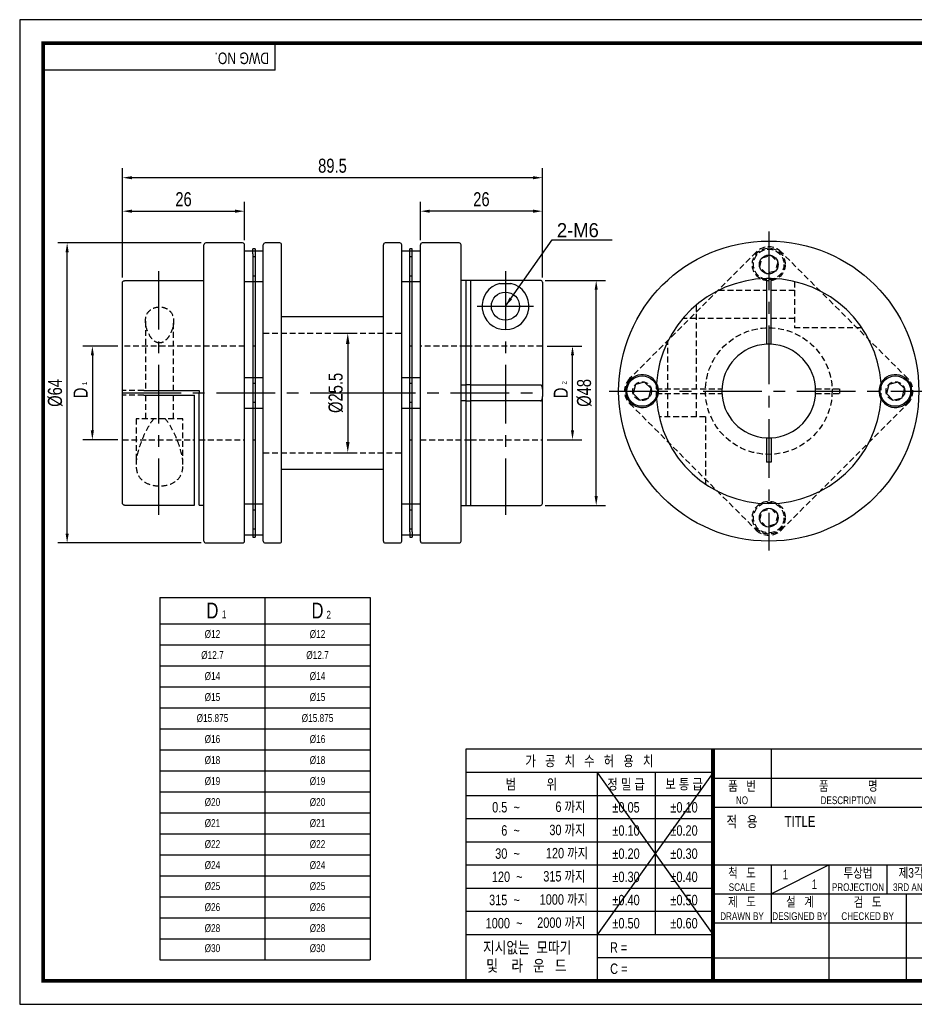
# Model space of a CAD drawing. Header units: millimetres. Extents: x 0 to 297, y 0 to 210.
# Tile 1 of 2: x 0 to 191, y 0 to 210. Entities that reach past the tile are written whole.
import ezdxf
from ezdxf.enums import TextEntityAlignment as Align

# ---------------------------------------------------------------- set-up
doc = ezdxf.new("R2010")
doc.units = ezdxf.units.MM
doc.header["$LTSCALE"] = 10
for name, pattern in [('CENTER', [2, 1.25, -0.25, 0.25, -0.25]), ('CENTER2', [1.125, 0.75, -0.125, 0.125, -0.125]), ('DASHED', [0.75, 0.5, -0.25]), ('HIDDEN', [0.375, 0.25, -0.125]), ('HIDDEN2', [0.1875, 0.125, -0.0625]), ('PHANTOM2', [1.25, 0.625, -0.125, 0.125, -0.125, 0.125, -0.125])]:
    doc.linetypes.add(name, pattern=pattern)
doc.layers.get('0').update_dxf_attribs({"linetype": 'CONTINUOUS'})
doc.layers.get('Defpoints').update_dxf_attribs({"linetype": 'CONTINUOUS'})
for name, color, linetype in [('BM', 2, 'CONTINUOUS'), ('C', 1, 'CENTER2'), ('CT', 1, 'CENTER'), ('D', 7, 'CONTINUOUS'), ('DIM', 7, 'CONTINUOUS'), ('H', 3, 'HIDDEN'), ('HD', 4, 'DASHED'), ('P', 4, 'PHANTOM2')]:
    doc.layers.add(name, color=color, linetype=linetype)
doc.styles.get("Standard").update_dxf_attribs({"font": 'Gulim.ttf', "width": 0.8, "height": 3})
doc.dimstyles.new('LIM', dxfattribs={"dimtxt": 2, "dimasz": 2, "dimexe": 2, "dimexo": 1, "dimgap": 1, "dimtad": 1, "dimdec": 3, "dimzin": 9, "dimdsep": 46, "dimtxsty": 'Standard', "dimcen": 3, "dimclrd": 1, "dimclre": 1, "dimadec": 0, "dimazin": 0, "dimtfac": 1, "dimtdec": 3, "dimtmove": 0, "dimatfit": 3, "dimfxl": 0, "dimtolj": 1, "dimtzin": 0, "dimarcsym": 0})
doc.dimstyles.get("Standard").update_dxf_attribs({"dimtxt": 0.18, "dimasz": 0.18, "dimexe": 0.18, "dimexo": 0.0625, "dimgap": 0.09, "dimtad": 0, "dimtih": 1, "dimtoh": 1, "dimdec": 4, "dimzin": 0, "dimdsep": 46, "dimtxsty": 'Standard', "dimcen": 0.09, "dimadec": 0, "dimazin": 0, "dimtfac": 1, "dimtdec": 4, "dimtofl": 0, "dimtmove": 0, "dimatfit": 3, "dimfxl": 0, "dimtolj": 1, "dimtzin": 0, "dimarcsym": 0})

# ---------------------------------------------------------------- blocks, each defined once
blk = doc.blocks.new('*D7')
at = {"layer": 'Defpoints', "color": 0}
for p in [(47.93, 169.16), (47.93, 162), (21.93, 153.99)]:
    blk.add_point(p, dxfattribs=at)
at = {"layer": 'DIM', "color": 1, "lineweight": -2}
for p, q in [((21.93, 154.99), (21.93, 171.16)), ((47.93, 163), (47.93, 171.16)), ((23.93, 169.16), (45.93, 169.16))]:
    blk.add_line(p, q, dxfattribs=at)
at = {"layer": 'DIM', "color": 1}
for points in [[(23.93, 169.49), (23.93, 168.82), (21.93, 169.16)], [(45.93, 169.49), (45.93, 168.82), (47.93, 169.16)]]:
    blk.add_solid(points, dxfattribs=at)
at = {"layer": 'DIM', "color": 0, "insert": (34.93, 171.69), "char_height": 3, "attachment_point": 5}
blk.add_mtext('\\A1;26', dxfattribs=at)
blk = doc.blocks.new('*D8')
at = {"layer": 'Defpoints', "color": 0}
for p in [(21.93, 176.3), (21.93, 153.99), (111.43, 154)]:
    blk.add_point(p, dxfattribs=at)
at = {"layer": 'DIM', "color": 1, "lineweight": -2}
for p, q in [((21.93, 154.99), (21.93, 178.3)), ((111.43, 155), (111.43, 178.3)), ((109.43, 176.3), (23.93, 176.3))]:
    blk.add_line(p, q, dxfattribs=at)
at = {"layer": 'DIM', "color": 1}
for points in [[(23.93, 176.63), (23.93, 175.96), (21.93, 176.3)], [(109.43, 176.63), (109.43, 175.96), (111.43, 176.3)]]:
    blk.add_solid(points, dxfattribs=at)
at = {"layer": 'DIM', "color": 0, "insert": (66.68, 178.84), "char_height": 3, "attachment_point": 5}
blk.add_mtext('\\A1;89.5', dxfattribs=at)
blk = doc.blocks.new('*D9')
at = {"layer": 'Defpoints', "color": 0}
for p in [(10.11, 162.4), (39.66, 162.4), (39.66, 98.4)]:
    blk.add_point(p, dxfattribs=at)
at = {"layer": 'DIM', "color": 1, "lineweight": -2}
for p, q in [((38.66, 162.4), (8.11, 162.4)), ((10.11, 100.4), (10.11, 160.4)), ((38.66, 98.4), (8.11, 98.4))]:
    blk.add_line(p, q, dxfattribs=at)
at = {"layer": 'DIM', "color": 1}
for points in [[(9.78, 160.4), (10.45, 160.4), (10.11, 162.4)], [(9.78, 100.4), (10.45, 100.4), (10.11, 98.4)]]:
    blk.add_solid(points, dxfattribs=at)
at = {"layer": 'DIM', "color": 0, "insert": (7.57, 130.4), "char_height": 3, "attachment_point": 5, "rotation": 90}
blk.add_mtext('\\A1;%%c64', dxfattribs=at)
blk = doc.blocks.new('*D10')
at = {"layer": 'Defpoints', "color": 0}
for p in [(21.93, 140.4), (15.49, 120.4), (21.93, 120.4)]:
    blk.add_point(p, dxfattribs=at)
at = {"layer": 'DIM', "color": 1, "lineweight": -2}
for p, q in [((20.93, 140.4), (13.49, 140.4)), ((15.49, 138.4), (15.49, 122.4)), ((20.93, 120.4), (13.49, 120.4))]:
    blk.add_line(p, q, dxfattribs=at)
at = {"layer": 'DIM', "color": 1}
for points in [[(15.16, 138.4), (15.83, 138.4), (15.49, 140.4)], [(15.16, 122.4), (15.83, 122.4), (15.49, 120.4)]]:
    blk.add_solid(points, dxfattribs=at)
at = {"layer": 'DIM', "color": 0, "insert": (12.99, 130.4), "char_height": 3, "attachment_point": 5, "rotation": 90}
blk.add_mtext('\\A1;D', dxfattribs=at)
blk = doc.blocks.new('*D11')
at = {"layer": 'Defpoints', "color": 0}
for p in [(85.43, 169.16), (85.43, 162), (111.43, 154)]:
    blk.add_point(p, dxfattribs=at)
at = {"layer": 'DIM', "color": 1, "lineweight": -2}
for p, q in [((85.43, 163), (85.43, 171.16)), ((111.43, 155), (111.43, 171.16)), ((109.43, 169.16), (87.43, 169.16))]:
    blk.add_line(p, q, dxfattribs=at)
at = {"layer": 'DIM', "color": 1}
for points in [[(87.43, 169.49), (87.43, 168.82), (85.43, 169.16)], [(109.43, 169.49), (109.43, 168.82), (111.43, 169.16)]]:
    blk.add_solid(points, dxfattribs=at)
at = {"layer": 'DIM', "color": 0, "insert": (98.43, 171.69), "char_height": 3, "attachment_point": 5}
blk.add_mtext('\\A1;26', dxfattribs=at)
blk = doc.blocks.new('*D12')
at = {"layer": 'Defpoints', "color": 0}
for p in [(111.43, 140.4), (117.85, 140.4), (111.43, 120.4)]:
    blk.add_point(p, dxfattribs=at)
at = {"layer": 'DIM', "color": 1, "lineweight": -2}
for p, q in [((112.43, 140.4), (119.85, 140.4)), ((117.85, 122.4), (117.85, 138.4)), ((112.43, 120.4), (119.85, 120.4))]:
    blk.add_line(p, q, dxfattribs=at)
at = {"layer": 'DIM', "color": 1}
for points in [[(117.52, 138.4), (118.18, 138.4), (117.85, 140.4)], [(117.52, 122.4), (118.18, 122.4), (117.85, 120.4)]]:
    blk.add_solid(points, dxfattribs=at)
at = {"layer": 'DIM', "color": 0, "insert": (115.35, 130.4), "char_height": 3, "attachment_point": 5, "rotation": 90}
blk.add_mtext('\\A1;D', dxfattribs=at)
blk = doc.blocks.new('*D13')
at = {"layer": 'Defpoints', "color": 0}
for p in [(111.03, 154.4), (122.9, 154.4), (111.03, 106.4)]:
    blk.add_point(p, dxfattribs=at)
at = {"layer": 'DIM', "color": 1, "lineweight": -2}
for p, q in [((112.03, 154.4), (124.9, 154.4)), ((122.9, 108.4), (122.9, 152.4)), ((112.03, 106.4), (124.9, 106.4))]:
    blk.add_line(p, q, dxfattribs=at)
at = {"layer": 'DIM', "color": 1}
for points in [[(122.57, 152.4), (123.23, 152.4), (122.9, 154.4)], [(122.57, 108.4), (123.23, 108.4), (122.9, 106.4)]]:
    blk.add_solid(points, dxfattribs=at)
at = {"layer": 'DIM', "color": 0, "insert": (120.36, 130.4), "char_height": 3, "attachment_point": 5, "rotation": 90}
blk.add_mtext('\\A1;%%c48', dxfattribs=at)
blk = doc.blocks.new('*D16')
at = {"layer": 'D', "color": 1, "lineweight": -2}
for p, q in [((67.68, 143.15), (70.94, 143.15)), ((69.94, 140.85), (69.94, 119.95)), ((67.68, 117.65), (70.94, 117.65))]:
    blk.add_line(p, q, dxfattribs=at)
at = {"layer": 'D', "color": 1}
for points in [[(69.55, 140.85), (70.32, 140.85), (69.94, 143.15)], [(69.55, 119.95), (70.32, 119.95), (69.94, 117.65)]]:
    blk.add_solid(points, dxfattribs=at)
at = {"layer": 'Defpoints', "color": 0}
for p in [(66.68, 143.15), (66.68, 117.65), (69.94, 117.65)]:
    blk.add_point(p, dxfattribs=at)
at = {"layer": 'D', "insert": (67.4, 130.4), "char_height": 3, "attachment_point": 5, "rotation": 90}
blk.add_mtext('\\A1;%%C25.5', dxfattribs=at)

msp = doc.modelspace()

# ---------------------------------------------------------------- linework, layer by layer
for p, q in [((54.43705, 199.23234), (54.43705, 205)), ((54.43705, 199.23234), (5, 199.23234)), ((29.88846, 86.77696), (74.68846, 86.77696)), ((29.88846, 86.77696), (29.88846, 9.49696)), ((74.68846, 86.77696), (74.68846, 9.49696)), ((95.07575, 54.43705), (95.07575, 5)), ((147.8086, 54.43705), (95.07575, 54.43705)), ((292, 54.43705), (147.8086, 54.43705)), ((147.8086, 54.43705), (147.8086, 5)), ((160.16787, 54.43705), (160.16787, 42.07779)), ((147.8086, 49.42948), (95.07575, 49.42948)), ((147.8086, 49.42948), (123.09008, 14.82355)), ((123.09008, 49.42948), (147.8086, 14.82355)), ((123.09008, 49.42948), (123.09008, 5)), ((135.44934, 49.42948), (135.44934, 14.82355)), ((147.8086, 48.25742), (292, 48.25742)), ((147.8086, 44.48577), (95.07575, 44.48577)), ((147.8086, 42.07779), (292, 42.07779)), ((147.8086, 39.54207), (95.07575, 39.54207)), ((147.8086, 34.59837), (95.07575, 34.59837)), ((147.8086, 29.65466), (95.07575, 29.65466)), ((147.8086, 29.71852), (292, 29.71852)), ((160.16787, 23.53889), (172.52713, 29.71852)), ((160.16787, 29.71852), (160.16787, 17.35926)), ((172.52713, 29.71852), (172.52713, 5)), ((184.88639, 29.71852), (184.88639, 23.53889)), ((147.8086, 24.71096), (95.07575, 24.71096)), ((147.8086, 23.53889), (221.96418, 23.53889)), ((189.00615, 23.53889), (189.00615, 5)), ((147.8086, 19.76725), (95.07575, 19.76725)), ((147.8086, 17.35926), (292, 17.35926)), ((147.8086, 14.82355), (95.07575, 14.82355)), ((29.88846, 9.49696), (74.68846, 9.49696)), ((147.8086, 9.87984), (123.09008, 9.87984)), ((147.8086, 9.87984), (221.96418, 9.87984))]:
    msp.add_line(p, q)
at = {"color": 4}
for p, q in [((52.28846, 86.77696), (52.28846, 9.49696)), ((29.88846, 81.17696), (74.68846, 81.17696))]:
    msp.add_line(p, q, dxfattribs=at)
at = {"color": 1}
for p, q in [((29.88846, 76.69696), (74.68846, 76.69696)), ((29.88846, 72.21696), (74.68846, 72.21696)), ((29.88846, 67.73696), (74.68846, 67.73696)), ((29.88846, 63.25696), (74.68846, 63.25696)), ((29.88846, 58.77696), (74.68846, 58.77696)), ((29.88846, 54.29696), (74.68846, 54.29696)), ((29.88846, 49.81696), (74.68846, 49.81696)), ((29.88846, 45.33696), (74.68846, 45.33696)), ((29.88846, 40.85696), (74.68846, 40.85696)), ((29.88846, 36.37696), (74.68846, 36.37696)), ((29.88846, 31.89696), (74.68846, 31.89696)), ((29.88846, 27.41696), (74.68846, 27.41696)), ((29.88846, 22.93696), (74.68846, 22.93696)), ((29.88846, 18.45696), (74.68846, 18.45696)), ((29.88846, 13.97696), (74.68846, 13.97696))]:
    msp.add_line(p, q, dxfattribs=at)
msp.add_lwpolyline([(297, 210), (0, 210), (0, 0), (297, 0)], close=True)
msp.add_lwpolyline([(292, 205, 0.8, 0.8, 0), (5, 205, 0.8, 0.8, 0), (5, 5, 0.8, 0.8, 0), (292, 5, 0.8, 0.8, 0)], format="xyseb", close=True)
at = {"const_width": 0.82395}
msp.add_lwpolyline([(147.8086, 5), (147.8086, 54.43705)], dxfattribs=at)
at = {"layer": 'BM', "linetype": 'Continuous'}
for p, q in [((39.26472, 98.79826), (39.26472, 161.99826)), ((47.53139, 162.39826), (39.66472, 162.39826)), ((47.93139, 98.79826), (47.93139, 161.99826)), ((51.93139, 98.79826), (51.93139, 161.99826)), ((55.43139, 162.39826), (52.33139, 162.39826)), ((55.83139, 98.79826), (55.83139, 161.99826)), ((77.53139, 98.79826), (77.53139, 161.99826)), ((81.03139, 162.39826), (77.93139, 162.39826)), ((81.43139, 98.79826), (81.43139, 161.99826)), ((85.43139, 98.79826), (85.43139, 161.99826)), ((93.69805, 162.39826), (85.83139, 162.39826)), ((94.09805, 98.79826), (94.09805, 161.99826)), ((49.68139, 160.64826), (47.93139, 160.64826)), ((50.18139, 161.14826), (49.68139, 161.14826)), ((49.68139, 160.04991), (49.68139, 161.14826)), ((49.68139, 160.04991), (49.68139, 133.04991)), ((50.18139, 161.14826), (50.18139, 160.04991)), ((51.93139, 160.64826), (50.18139, 160.64826)), ((50.18139, 160.04991), (50.18139, 133.04991)), ((83.18139, 160.64826), (81.43139, 160.64826)), ((83.68139, 161.14826), (83.18139, 161.14826)), ((83.18139, 160.04991), (83.18139, 161.14826)), ((83.18139, 133.04991), (83.18139, 160.04991)), ((83.68139, 160.04991), (83.68139, 161.14826)), ((85.43139, 160.64826), (83.68139, 160.64826)), ((83.68139, 133.04991), (83.68139, 160.04991)), ((21.93139, 106.81104), (21.93139, 153.98549)), ((39.26472, 154.33808), (22.33139, 154.33808)), ((47.93139, 154.14826), (49.68139, 154.14826)), ((50.18139, 154.14826), (51.93139, 154.14826)), ((81.43139, 154.14826), (83.18139, 154.14826)), ((83.68139, 154.14826), (85.43139, 154.14826)), ((95.09805, 154.39826), (94.09805, 154.39826)), ((95.09805, 154.39826), (95.09805, 132.09687)), ((96.09805, 154.39826), (95.09805, 154.39826)), ((111.03139, 154.39826), (96.09805, 154.39826)), ((96.09805, 154.39306), (96.09805, 132.09687)), ((102.37651, 153.75956), (104.72626, 153.75956)), ((111.43139, 153.99818), (111.43139, 131.17476)), ((159.18707, 154.38595), (159.18707, 154.78604)), ((159.18707, 154.38595), (159.18707, 140.77874)), ((160.18707, 154.78604), (160.18707, 154.38595)), ((160.18707, 140.77874), (160.18707, 154.38595)), ((77.53139, 146.64826), (55.83139, 146.64826)), ((77.53139, 146.64826), (71.84583, 146.64826)), ((96.09805, 140.39826), (95.09805, 140.39826)), ((49.68139, 133.64826), (47.93139, 133.64826)), ((49.68139, 133.04991), (49.68139, 127.74661)), ((51.93139, 133.64826), (50.18139, 133.64826)), ((50.18139, 133.04991), (50.18139, 127.74661)), ((83.18139, 133.64826), (81.43139, 133.64826)), ((83.18139, 127.74661), (83.18139, 133.04991)), ((85.43139, 133.64826), (83.68139, 133.64826)), ((83.68139, 127.74661), (83.68139, 133.04991)), ((133.20471, 132.7231), (131.27286, 132.20546)), ((134.61892, 131.30889), (133.20471, 132.7231)), ((187.20471, 132.7231), (185.27286, 132.20546)), ((188.61892, 131.30889), (187.20471, 132.7231)), ((38.26472, 106.45845), (38.26472, 130.39826)), ((94.09805, 132.09687), (95.09805, 132.09687)), ((95.09805, 132.09687), (95.09805, 128.69966)), ((96.09805, 132.09687), (111.03139, 132.09687)), ((96.09805, 132.09687), (96.09805, 128.69966)), ((111.43139, 131.17476), (111.43139, 129.62177)), ((131.27286, 132.20546), (130.75522, 130.27361)), ((130.75522, 130.27361), (132.16943, 128.8594)), ((134.10129, 129.37704), (134.61892, 131.30889)), ((185.27286, 132.20546), (184.75522, 130.27361)), ((184.75522, 130.27361), (186.16943, 128.8594)), ((188.10129, 129.37704), (188.61892, 131.30889)), ((37.26472, 106.45845), (37.26472, 129.89826)), ((95.09805, 128.69966), (94.09805, 128.69966)), ((95.09805, 128.69966), (95.09805, 106.39826)), ((111.03139, 128.69966), (96.09805, 128.69966)), ((96.09805, 128.69966), (96.09805, 106.39826)), ((111.43139, 106.79826), (111.43139, 129.62177)), ((132.16943, 128.8594), (134.10129, 129.37704)), ((186.16943, 128.8594), (188.10129, 129.37704)), ((47.93139, 127.14826), (49.68139, 127.14826)), ((49.68139, 127.74661), (49.68139, 100.74661)), ((50.18139, 127.74661), (50.18139, 100.74661)), ((50.18139, 127.14826), (51.93139, 127.14826)), ((81.43139, 127.14826), (83.18139, 127.14826)), ((83.18139, 100.74661), (83.18139, 127.74661)), ((83.68139, 100.74661), (83.68139, 127.74661)), ((83.68139, 127.14826), (85.43139, 127.14826)), ((95.09805, 120.39826), (96.09805, 120.39826)), ((159.18707, 120.80376), (159.18707, 115.61625)), ((160.18707, 120.80376), (160.18707, 115.61625)), ((160.18707, 115.61625), (159.18707, 115.61625)), ((55.83139, 114.14826), (77.53139, 114.14826)), ((71.84583, 114.14826), (77.53139, 114.14826)), ((22.33139, 106.45845), (37.26472, 106.45845)), ((38.26472, 106.45845), (39.26472, 106.45845)), ((49.68139, 106.64826), (47.93139, 106.64826)), ((51.93139, 106.64826), (50.18139, 106.64826)), ((83.18139, 106.64826), (81.43139, 106.64826)), ((85.43139, 106.64826), (83.68139, 106.64826)), ((94.09805, 106.39826), (95.09805, 106.39826)), ((95.09805, 106.39826), (96.09805, 106.39826)), ((96.09805, 106.39826), (111.03139, 106.39826)), ((47.93139, 100.14826), (49.68139, 100.14826)), ((49.68139, 100.74661), (49.68139, 99.64826)), ((49.68139, 99.64826), (50.18139, 99.64826)), ((50.18139, 100.74661), (50.18139, 99.64826)), ((50.18139, 100.14826), (51.93139, 100.14826)), ((81.43139, 100.14826), (83.18139, 100.14826)), ((83.18139, 100.74661), (83.18139, 99.64826)), ((83.18139, 99.64826), (83.68139, 99.64826)), ((83.68139, 100.74661), (83.68139, 99.64826)), ((83.68139, 100.14826), (85.43139, 100.14826)), ((39.66472, 98.39826), (47.53139, 98.39826)), ((52.33139, 98.39826), (55.43139, 98.39826)), ((77.93139, 98.39826), (81.03139, 98.39826)), ((85.83139, 98.39826), (93.69805, 98.39826))]:
    msp.add_line(p, q, dxfattribs=at)
at = {"layer": 'BM', "linetype": 'HIDDEN2'}
for p, q in [((26.438, 130.89826), (21.93139, 130.89826)), ((26.438, 129.89826), (21.93139, 129.89826)), ((83.68139, 106.64826), (83.18139, 106.64826)), ((83.68139, 105.39826), (83.18139, 105.39826)), ((83.18139, 101.39826), (83.68139, 101.39826)), ((83.18139, 100.14826), (83.68139, 100.14826))]:
    msp.add_line(p, q, dxfattribs=at)
at = {"layer": 'BM'}
for p, q in [((26.438, 130.89826), (38.26472, 130.89826)), ((38.26472, 130.89826), (38.26472, 130.39826)), ((26.438, 129.89826), (37.26472, 129.89826))]:
    msp.add_line(p, q, dxfattribs=at)
at = {"layer": 'BM', "linetype": 'Continuous'}
for centre, radius in [((159.68707, 130.79125), 32), ((159.68707, 157.79125), 2), ((159.68707, 157.79125), 2), ((103.55139, 148.89955), 3), ((132.68707, 130.79125), 3.25), ((186.68707, 130.79125), 3.25), ((159.68707, 103.79125), 2), ((159.68707, 103.79125), 2)]:
    msp.add_circle(centre, radius, dxfattribs=at)
for centre, radius, start, end in [((39.66472, 161.99826), 0.4, 90, 180), ((47.53139, 161.99826), 0.4, 0, 90), ((52.33139, 161.99826), 0.4, 90, 180), ((55.43139, 161.99826), 0.4, 0, 90), ((77.93139, 161.99826), 0.4, 90, 180), ((81.03139, 161.99826), 0.4, 0, 90), ((85.83139, 161.99826), 0.4, 90, 180), ((93.69805, 161.99826), 0.4, 0, 90), ((103.55139, 148.89955), 5, 103.5901492, 76.4098508), ((111.03134, 153.99822), 0.40004, 359.9936057, 89.9937468), ((159.68707, 130.79125), 24, 91.1937484, 175.9414808), ((159.68707, 130.79125), 24, 88.8062516, 91.1937484), ((159.68707, 130.79125), 24, 4.0585192, 88.8062516), ((159.68707, 130.79125), 10, 92.865984, 267.134016), ((159.68707, 130.79125), 10, 87.134016, 92.865984), ((159.68707, 130.79125), 10, 272.865984, 87.134016), ((132.68707, 130.79125), 3.5, 29.0332016, 330.9667984), ((132.68707, 130.79125), 3.5, 12.8180877, 29.0332016), ((186.68707, 130.79125), 3.5, 150.9667984, 167.1819123), ((186.68707, 130.79125), 3.5, 209.0332016, 150.9667984), ((132.68707, 130.79125), 3.5, 347.1819123, 12.8180877), ((186.68707, 130.79125), 3.5, 167.1819123, 192.8180877), ((132.68707, 130.79125), 3.5, 330.9667984, 347.1819123), ((159.68707, 130.79125), 24, 184.0585192, 355.9414808), ((186.68707, 130.79125), 3.5, 192.8180877, 209.0332016), ((159.68707, 130.79125), 10, 267.134016, 272.865984), ((111.03139, 106.79826), 0.4, 270, 0), ((39.66472, 98.79826), 0.4, 180, 270), ((47.53139, 98.79826), 0.4, 270, 0), ((52.33139, 98.79826), 0.4, 180, 270), ((55.43139, 98.79826), 0.4, 270, 0), ((77.93139, 98.79826), 0.4, 180, 270), ((81.03139, 98.79826), 0.4, 270, 0), ((85.83139, 98.79826), 0.4, 180, 270), ((93.69805, 98.79826), 0.4, 270, 0)]:
    msp.add_arc(centre, radius, start, end, dxfattribs=at)
at = {"layer": 'BM', "linetype": 'HIDDEN2'}
for centre, start, end in [((132.68707, 130.79125), 17.2549667, 29.0332016), ((132.68707, 130.79125), 12.8180877, 16.6592988), ((186.68707, 130.79125), 165.282597, 167.1819123), ((132.68707, 130.79125), 330.9667984, 334.9931032), ((132.68707, 130.79125), 335.8140544, 347.1819123), ((186.68707, 130.79125), 192.8180877, 206.4163784)]:
    msp.add_arc(centre, 3.5, start, end, dxfattribs=at)
at = {"layer": 'BM', "linetype": 'Continuous'}
for points, knots in [([(21.93139, 153.98549), (21.93139, 154.02807), (21.93772, 154.0876), (22.00628, 154.19418), (22.03801, 154.23206), (22.12087, 154.28645), (22.15439, 154.30364), (22.23447, 154.32956), (22.28196, 154.33808), (22.33139, 154.33808)], [0, 0, 0, 0, 0.5, 0.5, 0.75, 0.75, 0.875, 0.875, 1, 1, 1, 1]), ([(111.43139, 131.17476), (111.43139, 131.36192), (111.42506, 131.54924), (111.35649, 131.80988), (111.32476, 131.89215), (111.2419, 132.00084), (111.20838, 132.03352), (111.1283, 132.08165), (111.08081, 132.09687), (111.03139, 132.09687)], [0, 0, 0, 0, 0.5, 0.5, 0.75, 0.75, 0.875, 0.875, 1, 1, 1, 1]), ([(111.03139, 128.69966), (111.08071, 128.69966), (111.12794, 128.71471), (111.20829, 128.7629), (111.24156, 128.79538), (111.32391, 128.90298), (111.35673, 128.9872), (111.42535, 129.24908), (111.43139, 129.43395), (111.43139, 129.62177)], [0, 0, 0, 0, 0.125, 0.125, 0.25, 0.25, 0.5, 0.5, 1, 1, 1, 1]), ([(22.33139, 106.45845), (22.28206, 106.45845), (22.23484, 106.46688), (22.15449, 106.49283), (22.12121, 106.50992), (22.03887, 106.56379), (22.00605, 106.6026), (21.93742, 106.7096), (21.93139, 106.76831), (21.93139, 106.81104)], [0, 0, 0, 0, 0.125, 0.125, 0.25, 0.25, 0.5, 0.5, 1, 1, 1, 1])]:
    msp.add_open_spline(points, degree=3, knots=knots, dxfattribs=at)
at = {"layer": 'C'}
msp.add_line((147.8086, 49.42948), (147.8086, 49.39613), dxfattribs=at)
at = {"layer": 'CT'}
for p, q in [((159.68707, 164.79125), (159.68707, 96.79125)), ((29.58472, 156.39306), (29.59805, 104.39826)), ((103.55139, 156.39306), (103.56472, 104.39826)), ((21.93139, 130.39826), (77.53139, 130.39826)), ((71.84583, 130.39826), (111.43139, 130.39826)), ((125.68707, 130.79125), (193.68707, 130.79125))]:
    msp.add_line(p, q, dxfattribs=at)
at = {"layer": 'D', "color": 1, "linetype": 'CENTER'}
msp.add_line((97.55139, 148.89955), (109.55139, 148.89955), dxfattribs=at)
at = {"layer": 'H'}
msp.add_line((147.8086, 49.31275), (147.8086, 49.27106), dxfattribs=at)
at = {"layer": 'HD', "linetype": 'HIDDEN2'}
for p, q in [((50.18139, 160.64826), (49.68139, 160.64826)), ((83.68139, 160.64826), (83.18139, 160.64826)), ((157.03542, 160.4429), (130.03542, 133.4429)), ((158.27286, 159.20546), (160.20471, 159.7231)), ((160.20471, 159.7231), (161.61892, 158.30889)), ((189.33872, 133.4429), (162.33872, 160.4429)), ((50.18139, 159.39826), (49.68139, 159.39826)), ((83.68139, 159.39826), (83.18139, 159.39826)), ((157.75522, 157.27361), (158.27286, 159.20546)), ((161.61892, 158.30889), (161.10129, 156.37704)), ((159.16943, 155.8594), (157.75522, 157.27361)), ((161.10129, 156.37704), (159.16943, 155.8594)), ((49.68139, 155.39826), (50.18139, 155.39826)), ((49.68139, 154.14826), (50.18139, 154.14826)), ((83.18139, 155.39826), (83.68139, 155.39826)), ((83.18139, 154.14826), (83.68139, 154.14826)), ((165.18707, 154.15254), (165.18707, 144.29254)), ((149.0243, 152.29254), (159.18707, 152.29254)), ((160.18707, 152.29254), (165.18707, 152.29254)), ((144.18579, 149.10971), (144.18579, 131.29125)), ((26.81139, 145.68333), (26.81139, 130.89826)), ((32.81139, 130.89826), (32.81139, 145.67904)), ((159.18707, 146.29254), (141.36861, 146.29254)), ((165.18707, 146.29254), (160.18707, 146.29254)), ((51.93139, 143.14826), (81.43139, 143.14826)), ((179.52241, 144.29254), (165.18707, 144.29254)), ((138.18579, 131.29125), (138.18579, 141.45402)), ((47.93139, 140.39826), (21.93139, 140.39826)), ((50.18139, 140.39826), (49.68139, 140.39826)), ((83.68139, 140.39826), (83.18139, 140.39826)), ((95.09805, 140.39826), (85.43139, 140.39826)), ((111.43139, 140.39826), (96.09805, 140.39826)), ((111.43139, 140.39826), (96.09805, 140.39826)), ((50.18139, 133.64826), (49.68139, 133.64826)), ((50.18139, 132.39826), (49.68139, 132.39826)), ((83.68139, 133.64826), (83.18139, 133.64826)), ((83.68139, 132.39826), (83.18139, 132.39826)), ((96.09805, 132.09687), (95.09805, 132.09687)), ((135.69228, 131.29125), (149.69958, 131.29125)), ((135.69228, 130.29125), (149.69958, 130.29125)), ((138.18579, 125.29125), (138.18579, 130.29125)), ((144.18579, 130.29125), (144.18579, 125.29125)), ((169.67456, 131.29125), (174.86207, 131.29125)), ((169.67456, 130.29125), (174.86207, 130.29125)), ((174.86207, 130.29125), (174.86207, 131.29125)), ((26.81139, 129.89826), (26.81139, 124.89826)), ((32.81139, 124.89826), (32.81139, 129.89826)), ((49.68139, 128.39826), (50.18139, 128.39826)), ((83.18139, 128.39826), (83.68139, 128.39826)), ((95.09805, 128.69966), (96.09805, 128.69966)), ((130.03542, 128.1396), (157.03542, 101.1396)), ((162.33872, 101.1396), (189.33872, 128.1396)), ((49.68139, 127.14826), (50.18139, 127.14826)), ((83.18139, 127.14826), (83.68139, 127.14826)), ((24.81139, 124.89826), (24.81139, 115.12166)), ((34.81139, 124.89826), (24.81139, 124.89826)), ((34.81139, 115.11467), (34.81139, 124.89826)), ((146.18579, 125.29125), (136.32578, 125.29125)), ((146.18579, 125.29125), (146.18579, 110.95591)), ((21.93139, 120.39826), (37.26472, 120.39826)), ((38.26472, 120.39826), (47.93139, 120.39826)), ((49.68139, 120.39826), (50.18139, 120.39826)), ((83.18139, 120.39826), (83.68139, 120.39826)), ((85.43139, 120.39826), (95.09805, 120.39826)), ((96.09805, 120.39826), (111.43139, 120.39826)), ((51.93139, 117.64826), (81.43139, 117.64826)), ((50.18139, 106.64826), (49.68139, 106.64826)), ((50.18139, 105.39826), (49.68139, 105.39826)), ((157.75522, 103.27361), (158.27286, 105.20546)), ((158.27286, 105.20546), (160.20471, 105.7231)), ((160.20471, 105.7231), (161.61892, 104.30889)), ((159.16943, 101.8594), (157.75522, 103.27361)), ((161.61892, 104.30889), (161.10129, 102.37704)), ((49.68139, 101.39826), (50.18139, 101.39826)), ((161.10129, 102.37704), (159.16943, 101.8594)), ((49.68139, 100.14826), (50.18139, 100.14826))]:
    msp.add_line(p, q, dxfattribs=at)
for centre, radius in [((159.68707, 157.79125), 3.5), ((159.68707, 157.79125), 3.25), ((159.68707, 130.79125), 13.5), ((132.68707, 130.79125), 2), ((186.68707, 130.79125), 2), ((159.68707, 103.79125), 3.5), ((159.68707, 103.79125), 3.25)]:
    msp.add_circle(centre, radius, dxfattribs=at)
for centre, radius, start, end in [((159.68707, 157.79125), 3.75, 45, 135), ((132.68707, 130.79125), 3.75, 135, 225), ((159.68707, 130.79125), 24, 175.9414808, 184.0585192), ((159.68707, 130.79125), 24, 355.9414808, 4.0585192), ((186.68707, 130.79125), 3.75, 315, 45), ((159.68707, 103.79125), 3.75, 225, 315)]:
    msp.add_arc(centre, radius, start, end, dxfattribs=at)
for points, knots in [([(29.81139, 141.06104), (30.34429, 141.06104), (30.81491, 141.35508), (31.52513, 142.03144), (31.79979, 142.42962), (32.4688, 143.6346), (32.72832, 144.4855), (32.86257, 146.12231), (32.73186, 146.91776), (32.02456, 147.89395), (31.69741, 148.18281), (30.8523, 148.59969), (30.34096, 148.72036), (29.2858, 148.72095), (28.77042, 148.59979), (27.92417, 148.1821), (27.59625, 147.89184), (26.89092, 146.91658), (26.76017, 146.11654), (26.89499, 144.48518), (27.15293, 143.63663), (27.82314, 142.42927), (28.09663, 142.03208), (28.81123, 141.3522), (29.27849, 141.06104), (29.81139, 141.06104)], [0, 0, 0, 0, 0.0625, 0.0625, 0.125, 0.125, 0.25, 0.25, 0.375, 0.375, 0.4375, 0.4375, 0.5, 0.5, 0.5625, 0.5625, 0.625, 0.625, 0.75, 0.75, 0.875, 0.875, 0.9375, 0.9375, 1, 1, 1, 1]), ([(28.63651, 124.89826), (28.01926, 124.26447), (27.58904, 123.5161), (26.77689, 122.01946), (26.42757, 121.26791), (25.50279, 119.02556), (25.03834, 117.51981), (24.79022, 115.4052), (24.7846, 114.71345), (25.00548, 113.42886), (25.23578, 112.82281), (26.01788, 111.78103), (26.57783, 111.33973), (28.03265, 110.72296), (28.90933, 110.55799), (30.68075, 110.55405), (31.57361, 110.71963), (33.02169, 111.32631), (33.59403, 111.77), (34.3844, 112.81598), (34.61438, 113.41891), (34.8379, 114.70498), (34.83398, 115.38454), (34.58639, 117.5199), (34.13041, 118.99829), (33.1965, 121.26575), (32.84542, 122.02), (32.03756, 123.50936), (31.60109, 124.26696), (30.98626, 124.89826)], [0, 0, 0, 0, 0.0625, 0.0625, 0.125, 0.125, 0.25, 0.25, 0.3125, 0.3125, 0.375, 0.375, 0.4375, 0.4375, 0.5, 0.5, 0.5625, 0.5625, 0.625, 0.625, 0.6875, 0.6875, 0.75, 0.75, 0.875, 0.875, 0.9375, 0.9375, 1, 1, 1, 1])]:
    msp.add_open_spline(points, degree=3, knots=knots, dxfattribs=at)
at = {"layer": 'P'}
msp.add_line((147.8086, 49.22104), (147.8086, 49.16267), dxfattribs=at)

# ---------------------------------------------------------------- texts
at = {"color": 0}
for s, insert, char_height, width, attachment_point in [('D', (41.08846, 83.97696), 3.36, 22.4, 5), ('D', (63.48846, 83.97696), 3.36, 22.4, 5), ('1', (43.08512, 83.99687), 1.68, 5.04, 1), ('2', (65.38142, 83.9325), 1.68, 2.688, 1), ('%%c12', (41.08846, 78.93696), 1.68, 22.4, 5), ('%%c12', (63.48846, 78.93696), 1.68, 22.4, 5), ('%%c12.7', (41.08846, 74.45696), 1.68, 22.4, 5), ('%%c12.7', (63.48846, 74.45696), 1.68, 22.4, 5), ('%%c14', (41.08846, 69.97696), 1.68, 22.4, 5), ('%%c14', (63.48846, 69.97696), 1.68, 22.4, 5), ('%%c15', (41.08846, 65.49696), 1.68, 22.4, 5), ('%%c15', (63.48846, 65.49696), 1.68, 22.4, 5), ('%%c15.875', (41.08846, 61.01696), 1.68, 22.4, 5), ('%%c15.875', (63.48846, 61.01696), 1.68, 22.4, 5), ('%%c16', (41.08846, 56.53696), 1.68, 22.4, 5), ('%%c16', (63.48846, 56.53696), 1.68, 22.4, 5), ('%%c18', (41.08846, 52.05696), 1.68, 22.4, 5), ('%%c18', (63.48846, 52.05696), 1.68, 22.4, 5), ('%%c19', (41.08846, 47.57696), 1.68, 22.4, 5), ('%%c19', (63.48846, 47.57696), 1.68, 22.4, 5), ('%%c20', (41.08846, 43.09696), 1.68, 22.4, 5), ('%%c20', (63.48846, 43.09696), 1.68, 22.4, 5), ('%%c21', (41.08846, 38.61696), 1.68, 22.4, 5), ('%%c21', (63.48846, 38.61696), 1.68, 22.4, 5), ('%%c22', (41.08846, 34.13696), 1.68, 22.4, 5), ('%%c22', (63.48846, 34.13696), 1.68, 22.4, 5), ('%%c24', (41.08846, 29.65696), 1.68, 22.4, 5), ('%%c24', (63.48846, 29.65696), 1.68, 22.4, 5), ('%%c25', (41.08846, 25.17696), 1.68, 22.4, 5), ('%%c25', (63.48846, 25.17696), 1.68, 22.4, 5), ('%%c26', (41.08846, 20.69696), 1.68, 22.4, 5), ('%%c26', (63.48846, 20.69696), 1.68, 22.4, 5), ('%%c28', (41.08846, 16.21696), 1.68, 22.4, 5), ('%%c28', (63.48846, 16.21696), 1.68, 22.4, 5), ('%%C30', (41.08846, 11.94178), 1.68, 22.4, 5), ('%%C30', (63.48846, 11.94178), 1.68, 22.4, 5)]:
    msp.add_mtext(s, dxfattribs=dict(at, insert=insert, char_height=char_height, width=width, attachment_point=attachment_point))
at = {"layer": 'D', "width": 0.8}
msp.add_text('DWG NO.', height=2.471852, rotation=180, dxfattribs=at).set_placement((53.16809, 203.00065))
for s, height, p in [('가   공   치   수   허   용   치', 2.2246672, (121.44218, 51.93326)), ('범          위', 2.2246672, (109.08292, 46.95763)), ('정 밀 급', 2.224667, (129.26971, 46.95763)), ('보 통 급', 2.224667, (141.62897, 46.95763)), ('품   번', 2.059877, (153.98824, 46.60952)), ('품              명', 2.0598771, (176.64688, 46.60952)), ('NO', 1.647902, (153.98824, 43.5197)), ('DESCRIPTION', 1.6479017, (176.64688, 43.5197)), ('%%p0.05', 2.224667, (129.26971, 42.01392)), ('%%p0.10', 2.224667, (141.62897, 42.01392)), ('적   용', 2.307062, (153.98824, 38.98797)), ('TITLE', 2.307062, (166.3475, 38.98797)), ('%%p0.10', 2.224667, (129.26971, 37.07022)), ('%%p0.20', 2.224667, (141.62897, 37.07022)), ('%%p0.20', 2.224667, (129.26971, 32.12651)), ('%%p0.30', 2.224667, (141.62897, 32.12651)), ('척   도', 2.059877, (153.98824, 28.07062)), ('투상법', 2.059877, (178.70676, 28.07062)), ('제3각법', 2.059877, (191.06602, 28.07062)), ('%%p0.30', 2.224667, (129.26971, 27.18281)), ('%%p0.40', 2.224667, (141.62897, 27.18281)), ('1', 2.05988, (163.25768, 27.65865)), ('SCALE', 1.647902, (153.98824, 24.98081)), ('1', 2.05988, (169.43731, 25.59877)), ('PROJECTION', 1.647902, (178.70676, 24.98081)), ('3RD ANGLE', 1.647902, (191.06602, 24.98081)), ('%%p0.40', 2.224667, (129.26971, 22.2391)), ('%%p0.50', 2.224667, (141.62897, 22.2391)), ('제   도', 2.059877, (153.98824, 21.89099)), ('설   계', 2.059877, (166.3475, 21.89099)), ('검   도', 2.059877, (180.76664, 21.89099)), ('%%p0.50', 2.224667, (129.26971, 17.2954)), ('%%p0.60', 2.224667, (141.62897, 17.2954))]:
    msp.add_text(s, height=height, dxfattribs=at).set_placement(p, align=Align.MIDDLE)
for s, height, p in [('DRAWN BY', 1.647902, (153.98824, 17.97719)), ('DESIGNED BY', 1.6479017, (166.3475, 17.97719)), ('CHECKED BY', 1.647902, (180.76664, 17.97719))]:
    msp.add_text(s, height=height, dxfattribs=at).set_placement(p, align=Align.CENTER)
at = {"layer": 'D', "linetype": 'ByBlock', "width": 0.8}
for s, height, p in [('지시없는  모따기', 2.471852, (98.78304, 10.86753)), ('및    라   운   드', 2.4718525, (99.46232, 6.99683))]:
    msp.add_text(s, height=height, dxfattribs=at).set_placement(p)
at = {"layer": 'D', "width": 0.8}
for s, p in [('R = ', (125.83895, 10.9999)), ('C = ', (125.87797, 6.47764))]:
    msp.add_text(s, height=2.224667, dxfattribs=at).set_placement(p)
at = {"layer": 'D', "char_height": 2.224667, "attachment_point": 6}
for s, insert, width in [('0.5  ~', (106.61106, 42.01392), 8.2310624), ('6 까지', (120.61823, 42.01392), 9.8035318), ('6  ~', (106.61106, 37.07022), 8.2310216), ('30 까지', (120.61823, 37.07022), 9.8034906), ('120 까지', (121.17583, 32.12651), 12.6524242), ('30  ~', (106.61106, 32.12651), 8.2310216), ('120  ~', (107.1976, 27.18281), 8.9379913), ('315 까지', (120.61823, 27.18281), 12.0977814), ('315  ~', (106.61106, 22.2391), 9.885083), ('1000 까지', (121.14261, 22.2391), 13.3822846), ('2000 까지', (120.61823, 17.2954), 12.974319), ('1000  ~', (107.17041, 17.2954), 14.528725)]:
    msp.add_mtext(s, dxfattribs=dict(at, insert=insert, width=width))
at = {"layer": 'DIM'}
msp.add_text('2-M6', height=3, dxfattribs=at).set_placement((114.5173, 163.60856))
at = {"layer": 'DIM', "char_height": 1, "attachment_point": 1, "rotation": 90}
for s, insert, width in [('1', (13.33772, 132.06475), 2.9), ('2', (115.60352, 132.19494), 4)]:
    msp.add_mtext(s, dxfattribs=dict(at, insert=insert, width=width))

# ---------------------------------------------------------------- dimensions: what is measured, and where the dimension line sits
at = {"layer": 'D'}
dim = msp.add_linear_dim(base=(69.93661, 117.64826), p1=(66.68139, 143.14826), p2=(66.68139, 117.64826), angle=90, text='%%C25.5', dimstyle='Standard', override={"dimtxt": 2, "dimasz": 2.3, "dimexe": 1, "dimexo": 1, "dimgap": 1, "dimtad": 1, "dimtih": 0, "dimtoh": 0, "dimzin": 8, "dimcen": 1, "dimclrd": 1, "dimclre": 1, "dimclrt": 256, "dimadec": 4, "dimazin": 2, "dimtfac": 0.5, "dimtix": 1, "dimtofl": 1, "dimtmove": 2, "dimtzin": 8}, dxfattribs=at)
dim.commit()
dim.dimension.update_dxf_attribs({"geometry": '*D16', "text_midpoint": (67.39866, 130.39826)})
at = {"layer": 'DIM'}
for base, p1, p2, picture, middle in [((21.93139, 176.2982), (111.43139, 153.99818), (21.93139, 153.98549), '*D8', (66.68139, 178.83615)), ((47.93139, 169.1564), (21.93139, 153.98549), (47.93139, 161.99826), '*D7', (34.93139, 171.69435)), ((85.43139, 169.1564), (111.43139, 153.99818), (85.43139, 161.99826), '*D11', (98.43139, 171.69435))]:
    dim = msp.add_linear_dim(base=base, p1=p1, p2=p2, dimstyle='LIM', dxfattribs=at)
    dim.commit()
    dim.dimension.update_dxf_attribs({"geometry": picture, "text_midpoint": middle})
for base, p1, p2, text, picture, middle in [((10.11305, 162.39826), (39.66472, 98.39826), (39.66472, 162.39826), '%%c<>', '*D9', (7.5731, 130.39826)), ((122.90137, 154.39826), (111.03139, 106.39826), (111.03139, 154.39826), '%%c<>', '*D13', (120.36143, 130.39826)), ((15.4931, 120.39826), (21.93139, 140.39826), (21.93139, 120.39826), 'D', '*D10', (12.9911, 130.39826)), ((117.85097, 140.39826), (111.43139, 120.39826), (111.43139, 140.39826), 'D', '*D12', (115.34897, 130.39826))]:
    dim = msp.add_linear_dim(base=base, p1=p1, p2=p2, angle=90, text=text, dimstyle='LIM', dxfattribs=at)
    dim.commit()
    dim.dimension.update_dxf_attribs({"geometry": picture, "text_midpoint": middle})

# ---------------------------------------------------------------- leaders
msp.add_leader([(103.55139, 148.89955), (113.52102, 163.07729), (126.27446, 163.07729)], dimstyle='LIM', override={"dimgap": 1, "dimtad": 0}, dxfattribs=at)

doc.saveas('drawing.dxf')
